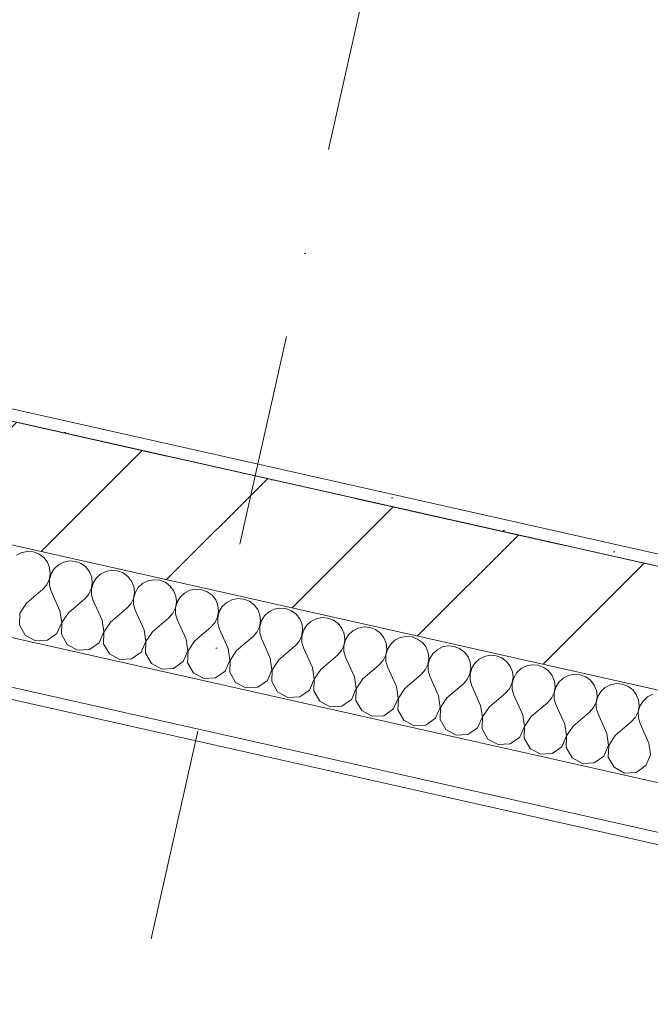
# Model space of a CAD drawing. Header units: millimetres. Extents: x -7218036 to -6881410, y 6117771 to 6219607.
# Tile 70 of 84: x -7145333 to -7144288, y 6126900 to 6128532. Entities that reach past the tile are written whole.
import ezdxf
from ezdxf.enums import TextEntityAlignment as Align

# ---------------------------------------------------------------- set-up
doc = ezdxf.new("R2010")
doc.units = ezdxf.units.MM
doc.header["$MEASUREMENT"] = 0
doc.linetypes.add('Штрихпунктирная', pattern=[670.277762, 352.777767, -176.388884, 0, -141.111112])
for name, color, linetype in [('S - МОП.АР', 7, 'Continuous'), ('АР-Стены_внешние_.АР', 7, 'Continuous'), ('АР-Чертеж-Оси_Осевые размеры.АР', 7, 'Continuous')]:
    doc.layers.add(name, color=color, linetype=linetype)
for name, color, linetype, lineweight in [('АР-Стены_внешние_.АР_Ном._пера__1', 7, 'Continuous', 0), ('АР-Чертеж-Оси_Осевые размеры.АР_Ном._пера__1', 7, 'Continuous', 0), ('АР-Чертеж-Оси_Осевые размеры.АР_Ном._пера__120', 7, 'Continuous', 0)]:
    doc.layers.add(name, color=color, linetype=linetype, lineweight=lineweight)
doc.styles.add('РЎР“Р•РќР•Р\xa0Р\x98Р\xa0_РЎРўР\x98Р›Р¬_3', font='GOTHIC.TTF')
doc.dimstyles.new('СГЕНЕРИР_СТИЛЬ__3', dxfattribs={"dimtxt": 400, "dimasz": 285, "dimexe": 0.18, "dimexo": 0.0625, "dimgap": 0, "dimtad": 1, "dimdec": 0, "dimzin": 0, "dimdsep": 46, "dimtxsty": 'РЎР“Р•РќР•Р\xa0Р\x98Р\xa0_РЎРўР\x98Р›Р¬_3', "dimblk": 'ARROWHEAD_6', "dimblk1": 'ARROWHEAD_6', "dimblk2": 'ARROWHEAD_6', "dimcen": 0.09, "dimse1": 1, "dimse2": 1, "dimclrd": 7, "dimclre": 7, "dimclrt": 7, "dimazin": 0, "dimtfac": 1, "dimtdec": 4, "dimtmove": 0, "dimatfit": 3, "dimfxl": 1, "dimtolj": 1, "dimtzin": 0, "dimarcsym": 0})

# ---------------------------------------------------------------- blocks, each defined once
blk = doc.blocks.new('*X21', base_point=(-6566190.3, 6562677.8))
at = {"layer": 'АР-Стены_внешние_.АР_Ном._пера__1', "color": 7, "linetype": 'Continuous', "lineweight": 0}
for p, q in [((-7145329.8, 6127648.9), (-7145338.6, 6127644.4)), ((-7145320.1, 6127650.8), (-7145329.8, 6127648.9)), ((-7145310.3, 6127650), (-7145320.1, 6127650.8)), ((-7145301.1, 6127646.5), (-7145310.3, 6127650)), ((-7145293.2, 6127640.7), (-7145301.1, 6127646.5)), ((-7145287.1, 6127632.9), (-7145293.2, 6127640.7)), ((-7145283.5, 6127623.7), (-7145287.1, 6127632.9)), ((-7145282.5, 6127613.9), (-7145283.5, 6127623.7)), ((-7145276.1, 6127622.1), (-7145281.2, 6127613.6)), ((-7145268.9, 6127628.8), (-7145276.1, 6127622.1)), ((-7145260.1, 6127633.2), (-7145268.9, 6127628.8)), ((-7145250.5, 6127635.1), (-7145260.1, 6127633.2)), ((-7145240.6, 6127634.3), (-7145250.5, 6127635.1)), ((-7145231.4, 6127630.9), (-7145240.6, 6127634.3)), ((-7145223.5, 6127625), (-7145231.4, 6127630.9)), ((-7145217.5, 6127617.2), (-7145223.5, 6127625)), ((-7145284.1, 6127604.2), (-7145282.5, 6127613.9)), ((-7145281.2, 6127613.6), (-7145283.9, 6127604.1)), ((-7145213.8, 6127608.1), (-7145217.5, 6127617.2)), ((-7145212.8, 6127598.3), (-7145213.8, 6127608.1)), ((-7145206.4, 6127606.4), (-7145211.6, 6127598)), ((-7145199.2, 6127613.1), (-7145206.4, 6127606.4)), ((-7145190.4, 6127617.6), (-7145199.2, 6127613.1)), ((-7145180.8, 6127619.5), (-7145190.4, 6127617.6)), ((-7145170.9, 6127618.7), (-7145180.8, 6127619.5)), ((-7145161.7, 6127615.2), (-7145170.9, 6127618.7)), ((-7145153.8, 6127609.4), (-7145161.7, 6127615.2)), ((-7145147.8, 6127601.6), (-7145153.8, 6127609.4)), ((-7145295, 6127588), (-7145288.4, 6127595.3)), ((-7145288.4, 6127595.3), (-7145284.1, 6127604.2)), ((-7145283.9, 6127604.1), (-7145283.8, 6127594.3)), ((-7145283.8, 6127594.3), (-7145281, 6127584.8)), ((-7145214.5, 6127588.6), (-7145212.8, 6127598.3)), ((-7145211.6, 6127598), (-7145214.2, 6127588.5)), ((-7145144.1, 6127592.4), (-7145147.8, 6127601.6)), ((-7145143.1, 6127582.6), (-7145144.1, 6127592.4)), ((-7145136.7, 6127590.8), (-7145141.9, 6127582.3)), ((-7145129.5, 6127597.5), (-7145136.7, 6127590.8)), ((-7145120.7, 6127601.9), (-7145129.5, 6127597.5)), ((-7145111.1, 6127603.8), (-7145120.7, 6127601.9)), ((-7145101.2, 6127603), (-7145111.1, 6127603.8)), ((-7145092, 6127599.6), (-7145101.2, 6127603)), ((-7145084.1, 6127593.7), (-7145092, 6127599.6)), ((-7145078.1, 6127585.9), (-7145084.1, 6127593.7)), ((-7145322.1, 6127564.8), (-7145295, 6127588)), ((-7145266.4, 6127552.3), (-7145281, 6127584.8)), ((-7145225.3, 6127572.3), (-7145218.7, 6127579.7)), ((-7145218.7, 6127579.7), (-7145214.5, 6127588.6)), ((-7145214.2, 6127588.5), (-7145214.1, 6127578.6)), ((-7145214.1, 6127578.6), (-7145211.3, 6127569.2)), ((-7145149, 6127564), (-7145144.8, 6127572.9)), ((-7145144.8, 6127572.9), (-7145143.1, 6127582.6)), ((-7145141.9, 6127582.3), (-7145144.5, 6127572.8)), ((-7145144.5, 6127572.8), (-7145144.4, 6127563)), ((-7145074.4, 6127576.8), (-7145078.1, 6127585.9)), ((-7145073.4, 6127567), (-7145074.4, 6127576.8)), ((-7145067, 6127575.1), (-7145072.2, 6127566.7)), ((-7145059.8, 6127581.8), (-7145067, 6127575.1)), ((-7145051, 6127586.3), (-7145059.8, 6127581.8)), ((-7145041.4, 6127588.2), (-7145051, 6127586.3)), ((-7145031.6, 6127587.4), (-7145041.4, 6127588.2)), ((-7145022.3, 6127583.9), (-7145031.6, 6127587.4)), ((-7145014.4, 6127578.1), (-7145022.3, 6127583.9)), ((-7145008.4, 6127570.3), (-7145014.4, 6127578.1)), ((-7145322.1, 6127564.8), (-7145333, 6127548.5)), ((-7145252.4, 6127549.1), (-7145225.3, 6127572.3)), ((-7145196.7, 6127536.6), (-7145211.3, 6127569.2)), ((-7145182.8, 6127533.5), (-7145155.6, 6127556.7)), ((-7145155.6, 6127556.7), (-7145149, 6127564)), ((-7145144.4, 6127563), (-7145141.6, 6127553.5)), ((-7145079.3, 6127548.4), (-7145075.1, 6127557.3)), ((-7145075.1, 6127557.3), (-7145073.4, 6127567)), ((-7145072.2, 6127566.7), (-7145074.8, 6127557.2)), ((-7145074.8, 6127557.2), (-7145074.7, 6127547.3)), ((-7145004.7, 6127561.1), (-7145008.4, 6127570.3)), ((-7145003.7, 6127551.3), (-7145004.7, 6127561.1)), ((-7144997.4, 6127559.5), (-7145002.5, 6127551)), ((-7144990.1, 6127566.2), (-7144997.4, 6127559.5)), ((-7144981.4, 6127570.6), (-7144990.1, 6127566.2)), ((-7144971.7, 6127572.5), (-7144981.4, 6127570.6)), ((-7144961.9, 6127571.7), (-7144971.7, 6127572.5)), ((-7144952.6, 6127568.3), (-7144961.9, 6127571.7)), ((-7144944.7, 6127562.4), (-7144952.6, 6127568.3)), ((-7144938.7, 6127554.6), (-7144944.7, 6127562.4)), ((-7144902, 6127556.9), (-7144911.7, 6127555)), ((-7144892.2, 6127556.1), (-7144902, 6127556.9)), ((-7145333, 6127548.5), (-7145333.6, 6127529)), ((-7145263.5, 6127533), (-7145266.4, 6127552.3)), ((-7145252.4, 6127549.1), (-7145263.3, 6127532.9)), ((-7145127, 6127521), (-7145141.6, 6127553.5)), ((-7145113.1, 6127517.8), (-7145085.9, 6127541)), ((-7145085.9, 6127541), (-7145079.3, 6127548.4)), ((-7145074.7, 6127547.3), (-7145072, 6127537.9)), ((-7145009.7, 6127532.7), (-7145005.4, 6127541.6)), ((-7145005.4, 6127541.6), (-7145003.7, 6127551.3)), ((-7145002.5, 6127551), (-7145005.1, 6127541.5)), ((-7145005.1, 6127541.5), (-7145005, 6127531.7)), ((-7144935, 6127545.5), (-7144938.7, 6127554.6)), ((-7144934, 6127535.7), (-7144935, 6127545.5)), ((-7144927.7, 6127543.8), (-7144932.8, 6127535.4)), ((-7144920.4, 6127550.5), (-7144927.7, 6127543.8)), ((-7144911.7, 6127555), (-7144920.4, 6127550.5)), ((-7144882.9, 6127552.6), (-7144892.2, 6127556.1)), ((-7144875, 6127546.7), (-7144882.9, 6127552.6)), ((-7144869, 6127539), (-7144875, 6127546.7)), ((-7144832.3, 6127541.2), (-7144842, 6127539.3)), ((-7144822.5, 6127540.4), (-7144832.3, 6127541.2)), ((-7144813.3, 6127536.9), (-7144822.5, 6127540.4)), ((-7145333.6, 6127529), (-7145323.9, 6127512.1)), ((-7145271.3, 6127515), (-7145263.5, 6127533)), ((-7145263.3, 6127532.9), (-7145263.9, 6127513.4)), ((-7145193.9, 6127517.3), (-7145196.7, 6127536.6)), ((-7145182.8, 6127533.5), (-7145193.6, 6127517.2)), ((-7145057.3, 6127505.3), (-7145072, 6127537.9)), ((-7145043.4, 6127502.2), (-7145016.2, 6127525.4)), ((-7145016.2, 6127525.4), (-7145009.7, 6127532.7)), ((-7145005, 6127531.7), (-7145002.3, 6127522.2)), ((-7144940, 6127517.1), (-7144935.7, 6127525.9)), ((-7144935.7, 6127525.9), (-7144934, 6127535.7)), ((-7144932.8, 6127535.4), (-7144935.4, 6127525.9)), ((-7144935.4, 6127525.9), (-7144935.3, 6127516)), ((-7144865.3, 6127529.8), (-7144869, 6127539)), ((-7144864.3, 6127520), (-7144865.3, 6127529.8)), ((-7144858, 6127528.2), (-7144863.1, 6127519.7)), ((-7144850.7, 6127534.9), (-7144858, 6127528.2)), ((-7144842, 6127539.3), (-7144850.7, 6127534.9)), ((-7144805.3, 6127531.1), (-7144813.3, 6127536.9)), ((-7144799.3, 6127523.3), (-7144805.3, 6127531.1)), ((-7144772.3, 6127523.7), (-7144781.1, 6127519.2)), ((-7144762.6, 6127525.6), (-7144772.3, 6127523.7)), ((-7144752.8, 6127524.8), (-7144762.6, 6127525.6)), ((-7144743.6, 6127521.3), (-7144752.8, 6127524.8)), ((-7145323.9, 6127512.1), (-7145306.8, 6127502.8)), ((-7145287.3, 6127503.9), (-7145271.3, 6127515)), ((-7145263.9, 6127513.4), (-7145254.2, 6127496.4)), ((-7145201.6, 6127499.4), (-7145193.9, 6127517.3)), ((-7145193.6, 6127517.2), (-7145194.2, 6127497.7)), ((-7145124.2, 6127501.6), (-7145127, 6127521)), ((-7145113.1, 6127517.8), (-7145123.9, 6127501.6)), ((-7144987.6, 6127489.7), (-7145002.3, 6127522.2)), ((-7144973.7, 6127486.5), (-7144946.5, 6127509.7)), ((-7144946.5, 6127509.7), (-7144940, 6127517.1)), ((-7144935.3, 6127516), (-7144932.6, 6127506.6)), ((-7144870.3, 6127501.4), (-7144866, 6127510.3)), ((-7144866, 6127510.3), (-7144864.3, 6127520)), ((-7144863.1, 6127519.7), (-7144865.7, 6127510.2)), ((-7144865.7, 6127510.2), (-7144865.6, 6127500.4)), ((-7144795.6, 6127514.2), (-7144799.3, 6127523.3)), ((-7144794.6, 6127504.4), (-7144795.6, 6127514.2)), ((-7144788.3, 6127512.5), (-7144793.4, 6127504.1)), ((-7144781.1, 6127519.2), (-7144788.3, 6127512.5)), ((-7144735.6, 6127515.4), (-7144743.6, 6127521.3)), ((-7144729.6, 6127507.6), (-7144735.6, 6127515.4)), ((-7144725.9, 6127498.5), (-7144729.6, 6127507.6)), ((-7144702.6, 6127508), (-7144711.4, 6127503.5)), ((-7144692.9, 6127509.9), (-7144702.6, 6127508)), ((-7144683.1, 6127509.1), (-7144692.9, 6127509.9)), ((-7144673.9, 6127505.6), (-7144683.1, 6127509.1)), ((-7145306.8, 6127502.8), (-7145287.3, 6127503.9)), ((-7145254.2, 6127496.4), (-7145237.1, 6127487.1)), ((-7145217.6, 6127488.2), (-7145201.6, 6127499.4)), ((-7145194.2, 6127497.7), (-7145184.5, 6127480.8)), ((-7145131.9, 6127483.7), (-7145124.2, 6127501.6)), ((-7145123.9, 6127501.6), (-7145124.5, 6127482.1)), ((-7145054.5, 6127486), (-7145057.3, 6127505.3)), ((-7145043.4, 6127502.2), (-7145054.2, 6127485.9)), ((-7144917.9, 6127474), (-7144932.6, 6127506.6)), ((-7144904, 6127470.9), (-7144876.8, 6127494.1)), ((-7144876.8, 6127494.1), (-7144870.3, 6127501.4)), ((-7144865.6, 6127500.4), (-7144862.9, 6127490.9)), ((-7144800.6, 6127485.8), (-7144796.3, 6127494.6)), ((-7144796.3, 6127494.6), (-7144794.6, 6127504.4)), ((-7144793.4, 6127504.1), (-7144796, 6127494.6)), ((-7144796, 6127494.6), (-7144795.9, 6127484.7)), ((-7144724.9, 6127488.7), (-7144725.9, 6127498.5)), ((-7144718.6, 6127496.8), (-7144723.7, 6127488.4)), ((-7144711.4, 6127503.5), (-7144718.6, 6127496.8)), ((-7144665.9, 6127499.8), (-7144673.9, 6127505.6)), ((-7144659.9, 6127492), (-7144665.9, 6127499.8)), ((-7144656.3, 6127482.8), (-7144659.9, 6127492)), ((-7144632.9, 6127492.4), (-7144641.7, 6127487.9)), ((-7144623.2, 6127494.3), (-7144632.9, 6127492.4)), ((-7144613.4, 6127493.5), (-7144623.2, 6127494.3)), ((-7144604.2, 6127490), (-7144613.4, 6127493.5)), ((-7145237.1, 6127487.1), (-7145217.6, 6127488.2)), ((-7145184.5, 6127480.8), (-7145167.4, 6127471.5)), ((-7145147.9, 6127472.6), (-7145131.9, 6127483.7)), ((-7145124.5, 6127482.1), (-7145114.9, 6127465.1)), ((-7145062.2, 6127468.1), (-7145054.5, 6127486)), ((-7145054.2, 6127485.9), (-7145054.9, 6127466.4)), ((-7144984.8, 6127470.3), (-7144987.6, 6127489.7)), ((-7144973.7, 6127486.5), (-7144984.5, 6127470.3)), ((-7144848.2, 6127458.3), (-7144862.9, 6127490.9)), ((-7144834.3, 6127455.2), (-7144807.1, 6127478.4)), ((-7144807.1, 6127478.4), (-7144800.6, 6127485.8)), ((-7144795.9, 6127484.7), (-7144793.2, 6127475.3)), ((-7144778.5, 6127442.7), (-7144793.2, 6127475.3)), ((-7144730.9, 6127470.1), (-7144726.6, 6127479)), ((-7144726.6, 6127479), (-7144724.9, 6127488.7)), ((-7144723.7, 6127488.4), (-7144726.3, 6127478.9)), ((-7144726.3, 6127478.9), (-7144726.3, 6127469.1)), ((-7144655.2, 6127473), (-7144656.3, 6127482.8)), ((-7144648.9, 6127481.2), (-7144654, 6127472.8)), ((-7144641.7, 6127487.9), (-7144648.9, 6127481.2)), ((-7144596.2, 6127484.1), (-7144604.2, 6127490)), ((-7144590.2, 6127476.3), (-7144596.2, 6127484.1)), ((-7144586.6, 6127467.2), (-7144590.2, 6127476.3)), ((-7144563.2, 6127476.7), (-7144572, 6127472.2)), ((-7144553.5, 6127478.6), (-7144563.2, 6127476.7)), ((-7144543.7, 6127477.8), (-7144553.5, 6127478.6)), ((-7144534.5, 6127474.3), (-7144543.7, 6127477.8)), ((-7145167.4, 6127471.5), (-7145147.9, 6127472.6)), ((-7145114.9, 6127465.1), (-7145097.7, 6127455.8)), ((-7145078.2, 6127456.9), (-7145062.2, 6127468.1)), ((-7145054.9, 6127466.4), (-7145045.2, 6127449.5)), ((-7144992.5, 6127452.4), (-7144984.8, 6127470.3)), ((-7144984.5, 6127470.3), (-7144985.2, 6127450.8)), ((-7144915.1, 6127454.7), (-7144917.9, 6127474)), ((-7144904, 6127470.9), (-7144914.8, 6127454.6)), ((-7144764.6, 6127439.6), (-7144737.4, 6127462.7)), ((-7144737.4, 6127462.7), (-7144730.9, 6127470.1)), ((-7144726.3, 6127469.1), (-7144723.5, 6127459.6)), ((-7144708.8, 6127427), (-7144723.5, 6127459.6)), ((-7144661.2, 6127454.5), (-7144656.9, 6127463.3)), ((-7144656.9, 6127463.3), (-7144655.2, 6127473)), ((-7144654, 6127472.8), (-7144656.6, 6127463.3)), ((-7144656.6, 6127463.3), (-7144656.6, 6127453.4)), ((-7144585.5, 6127457.4), (-7144586.6, 6127467.2)), ((-7144579.2, 6127465.5), (-7144584.3, 6127457.1)), ((-7144572, 6127472.2), (-7144579.2, 6127465.5)), ((-7144526.6, 6127468.5), (-7144534.5, 6127474.3)), ((-7144520.5, 6127460.7), (-7144526.6, 6127468.5)), ((-7144516.9, 6127451.5), (-7144520.5, 6127460.7)), ((-7144493.5, 6127461.1), (-7144502.3, 6127456.6)), ((-7144483.8, 6127463), (-7144493.5, 6127461.1)), ((-7144474, 6127462.2), (-7144483.8, 6127463)), ((-7144464.8, 6127458.7), (-7144474, 6127462.2)), ((-7144456.9, 6127452.8), (-7144464.8, 6127458.7)), ((-7145097.7, 6127455.8), (-7145078.2, 6127456.9)), ((-7145045.2, 6127449.5), (-7145028, 6127440.2)), ((-7145008.5, 6127441.3), (-7144992.5, 6127452.4)), ((-7144985.2, 6127450.8), (-7144975.5, 6127433.8)), ((-7144922.8, 6127436.8), (-7144915.1, 6127454.7)), ((-7144914.8, 6127454.6), (-7144915.5, 6127435.1)), ((-7144845.4, 6127439), (-7144848.2, 6127458.3)), ((-7144834.3, 6127455.2), (-7144845.1, 6127439)), ((-7144775.7, 6127423.4), (-7144778.5, 6127442.7)), ((-7144694.9, 6127423.9), (-7144667.7, 6127447.1)), ((-7144667.7, 6127447.1), (-7144661.2, 6127454.5)), ((-7144656.6, 6127453.4), (-7144653.8, 6127444)), ((-7144639.2, 6127411.4), (-7144653.8, 6127444)), ((-7144591.5, 6127438.8), (-7144587.2, 6127447.7)), ((-7144587.2, 6127447.7), (-7144585.5, 6127457.4)), ((-7144584.3, 6127457.1), (-7144586.9, 6127447.6)), ((-7144586.9, 6127447.6), (-7144586.9, 6127437.8)), ((-7144515.8, 6127441.7), (-7144516.9, 6127451.5)), ((-7144509.5, 6127449.9), (-7144514.6, 6127441.5)), ((-7144502.3, 6127456.6), (-7144509.5, 6127449.9)), ((-7144450.8, 6127445), (-7144456.9, 6127452.8)), ((-7144447.2, 6127435.9), (-7144450.8, 6127445)), ((-7144423.8, 6127445.4), (-7144432.6, 6127440.9)), ((-7144414.1, 6127447.3), (-7144423.8, 6127445.4)), ((-7144404.3, 6127446.5), (-7144414.1, 6127447.3)), ((-7144395.1, 6127443), (-7144404.3, 6127446.5)), ((-7144387.2, 6127437.2), (-7144395.1, 6127443)), ((-7145028, 6127440.2), (-7145008.5, 6127441.3)), ((-7144975.5, 6127433.8), (-7144958.3, 6127424.5)), ((-7144938.8, 6127425.6), (-7144922.8, 6127436.8)), ((-7144915.5, 6127435.1), (-7144905.8, 6127418.2)), ((-7144853.1, 6127421.1), (-7144845.4, 6127439)), ((-7144845.1, 6127439), (-7144845.8, 6127419.5)), ((-7144764.6, 6127439.6), (-7144775.4, 6127423.3)), ((-7144706, 6127407.7), (-7144708.8, 6127427)), ((-7144625.2, 6127408.3), (-7144598, 6127431.4)), ((-7144598, 6127431.4), (-7144591.5, 6127438.8)), ((-7144586.9, 6127437.8), (-7144584.1, 6127428.3)), ((-7144569.5, 6127395.7), (-7144584.1, 6127428.3)), ((-7144521.8, 6127423.2), (-7144517.5, 6127432)), ((-7144517.5, 6127432), (-7144515.8, 6127441.7)), ((-7144514.6, 6127441.5), (-7144517.2, 6127432)), ((-7144517.2, 6127432), (-7144517.2, 6127422.1)), ((-7144447.8, 6127416.4), (-7144446.1, 6127426.1)), ((-7144444.9, 6127425.8), (-7144447.6, 6127416.3)), ((-7144446.1, 6127426.1), (-7144447.2, 6127435.9)), ((-7144439.8, 6127434.2), (-7144444.9, 6127425.8)), ((-7144432.6, 6127440.9), (-7144439.8, 6127434.2)), ((-7144381.1, 6127429.4), (-7144387.2, 6127437.2)), ((-7144377.5, 6127420.2), (-7144381.1, 6127429.4)), ((-7144354.1, 6127429.8), (-7144362.9, 6127425.3)), ((-7144344.4, 6127431.7), (-7144354.1, 6127429.8)), ((-7144334.6, 6127430.8), (-7144344.4, 6127431.7)), ((-7144325.4, 6127427.4), (-7144334.6, 6127430.8)), ((-7144317.5, 6127421.5), (-7144325.4, 6127427.4)), ((-7144958.3, 6127424.5), (-7144938.8, 6127425.6)), ((-7144905.8, 6127418.2), (-7144888.6, 6127408.9)), ((-7144888.6, 6127408.9), (-7144869.1, 6127409.9)), ((-7144869.1, 6127409.9), (-7144853.1, 6127421.1)), ((-7144845.8, 6127419.5), (-7144836.1, 6127402.5)), ((-7144783.4, 6127405.5), (-7144775.7, 6127423.4)), ((-7144775.4, 6127423.3), (-7144776.1, 6127403.8)), ((-7144694.9, 6127423.9), (-7144705.7, 6127407.7)), ((-7144636.3, 6127392.1), (-7144639.2, 6127411.4)), ((-7144555.5, 6127392.6), (-7144528.4, 6127415.8)), ((-7144528.4, 6127415.8), (-7144521.8, 6127423.2)), ((-7144517.2, 6127422.1), (-7144514.4, 6127412.7)), ((-7144499.8, 6127380.1), (-7144514.4, 6127412.7)), ((-7144452.1, 6127407.5), (-7144447.8, 6127416.4)), ((-7144447.6, 6127416.3), (-7144447.5, 6127406.5)), ((-7144378.1, 6127400.7), (-7144376.5, 6127410.4)), ((-7144375.2, 6127410.2), (-7144377.9, 6127400.7)), ((-7144376.5, 6127410.4), (-7144377.5, 6127420.2)), ((-7144370.1, 6127418.6), (-7144375.2, 6127410.2)), ((-7144362.9, 6127425.3), (-7144370.1, 6127418.6)), ((-7144311.5, 6127413.7), (-7144317.5, 6127421.5)), ((-7144307.8, 6127404.6), (-7144311.5, 6127413.7)), ((-7144293.2, 6127409.6), (-7144300.4, 6127402.9)), ((-7144284.4, 6127414.1), (-7144293.2, 6127409.6)), ((-7144836.1, 6127402.5), (-7144818.9, 6127393.2)), ((-7144818.9, 6127393.2), (-7144799.4, 6127394.3)), ((-7144799.4, 6127394.3), (-7144783.4, 6127405.5)), ((-7144776.1, 6127403.8), (-7144766.4, 6127386.9)), ((-7144713.7, 6127389.8), (-7144706, 6127407.7)), ((-7144705.7, 6127407.7), (-7144706.4, 6127388.2)), ((-7144625.2, 6127408.3), (-7144636, 6127392)), ((-7144566.6, 6127376.4), (-7144569.5, 6127395.7)), ((-7144485.8, 6127377), (-7144458.7, 6127400.1)), ((-7144458.7, 6127400.1), (-7144452.1, 6127407.5)), ((-7144447.5, 6127406.5), (-7144444.7, 6127397)), ((-7144430.1, 6127364.4), (-7144444.7, 6127397)), ((-7144382.4, 6127391.9), (-7144378.1, 6127400.7)), ((-7144377.9, 6127400.7), (-7144377.8, 6127390.8)), ((-7144308.5, 6127385.1), (-7144306.8, 6127394.8)), ((-7144305.5, 6127394.5), (-7144308.2, 6127385)), ((-7144306.8, 6127394.8), (-7144307.8, 6127404.6)), ((-7144300.4, 6127402.9), (-7144305.5, 6127394.5)), ((-7144766.4, 6127386.9), (-7144749.2, 6127377.6)), ((-7144749.2, 6127377.6), (-7144729.8, 6127378.6)), ((-7144729.8, 6127378.6), (-7144713.7, 6127389.8)), ((-7144706.4, 6127388.2), (-7144696.7, 6127371.2)), ((-7144644.1, 6127374.2), (-7144636.3, 6127392.1)), ((-7144636, 6127392), (-7144636.7, 6127372.5)), ((-7144555.5, 6127392.6), (-7144566.3, 6127376.4)), ((-7144496.9, 6127360.8), (-7144499.8, 6127380.1)), ((-7144485.8, 6127377), (-7144496.6, 6127360.7)), ((-7144416.1, 6127361.3), (-7144389, 6127384.5)), ((-7144389, 6127384.5), (-7144382.4, 6127391.9)), ((-7144377.8, 6127390.8), (-7144375, 6127381.4)), ((-7144360.4, 6127348.8), (-7144375, 6127381.4)), ((-7144312.7, 6127376.2), (-7144308.5, 6127385.1)), ((-7144308.2, 6127385), (-7144308.1, 6127375.2)), ((-7144696.7, 6127371.2), (-7144679.6, 6127361.9)), ((-7144679.6, 6127361.9), (-7144660.1, 6127363)), ((-7144660.1, 6127363), (-7144644.1, 6127374.2)), ((-7144636.7, 6127372.5), (-7144627, 6127355.6)), ((-7144574.4, 6127358.5), (-7144566.6, 6127376.4)), ((-7144566.3, 6127376.4), (-7144567, 6127356.9)), ((-7144504.7, 6127342.9), (-7144496.9, 6127360.8)), ((-7144496.6, 6127360.7), (-7144497.3, 6127341.2)), ((-7144427.2, 6127345.1), (-7144430.1, 6127364.4)), ((-7144416.1, 6127361.3), (-7144427, 6127345.1)), ((-7144346.4, 6127345.7), (-7144319.3, 6127368.8)), ((-7144319.3, 6127368.8), (-7144312.7, 6127376.2)), ((-7144308.1, 6127375.2), (-7144305.3, 6127365.7)), ((-7144290.7, 6127333.1), (-7144305.3, 6127365.7)), ((-7144627, 6127355.6), (-7144609.9, 6127346.2)), ((-7144609.9, 6127346.2), (-7144590.4, 6127347.3)), ((-7144590.4, 6127347.3), (-7144574.4, 6127358.5)), ((-7144567, 6127356.9), (-7144557.3, 6127339.9)), ((-7144435, 6127327.2), (-7144427.2, 6127345.1)), ((-7144427, 6127345.1), (-7144427.6, 6127325.6)), ((-7144357.5, 6127329.5), (-7144360.4, 6127348.8)), ((-7144346.4, 6127345.7), (-7144357.3, 6127329.4)), ((-7144557.3, 6127339.9), (-7144540.2, 6127330.6)), ((-7144540.2, 6127330.6), (-7144520.7, 6127331.7)), ((-7144520.7, 6127331.7), (-7144504.7, 6127342.9)), ((-7144497.3, 6127341.2), (-7144487.6, 6127324.3)), ((-7144365.3, 6127311.6), (-7144357.5, 6127329.5)), ((-7144357.3, 6127329.4), (-7144357.9, 6127309.9)), ((-7144287.9, 6127313.8), (-7144290.7, 6127333.1)), ((-7144487.6, 6127324.3), (-7144470.5, 6127314.9)), ((-7144470.5, 6127314.9), (-7144451, 6127316)), ((-7144451, 6127316), (-7144435, 6127327.2)), ((-7144427.6, 6127325.6), (-7144417.9, 6127308.6)), ((-7144381.3, 6127300.4), (-7144365.3, 6127311.6)), ((-7144295.6, 6127295.9), (-7144287.9, 6127313.8)), ((-7144417.9, 6127308.6), (-7144400.8, 6127299.3)), ((-7144400.8, 6127299.3), (-7144381.3, 6127300.4)), ((-7144357.9, 6127309.9), (-7144348.2, 6127293)), ((-7144311.6, 6127284.7), (-7144295.6, 6127295.9)), ((-7144348.2, 6127293), (-7144331.1, 6127283.6)), ((-7144331.1, 6127283.6), (-7144311.6, 6127284.7))]:
    blk.add_line(p, q, dxfattribs=at)
blk = doc.blocks.new('Стена_5_1', base_point=(-7145908.9, 6127993.1))
at = {"layer": 'АР-Стены_внешние_.АР', "linetype": 'Continuous', "lineweight": 0, "true_color": 0x000000}
h = blk.add_hatch(dxfattribs=at)
h.set_pattern_fill('ШТУКАТУРКА__ГИПС_01_0001', color=18, style=0, pattern_type=2)
h.set_pattern_definition([(45, (-6566190.34, 6563027.8), (-111.369318, 111.369318), [0, -105, 0, -157.5]), (110, (-6565840.34, 6563027.8), (148.001588, 53.868173), [0, -77, 0, -133])])
h.paths.add_polyline_path([(-7143674.3, 6127511.7), (-7145904.6, 6128012.6), (-7145908.9, 6127993.1), (-7143678.6, 6127492.2)])
h = blk.add_hatch(dxfattribs=at)
h.set_pattern_fill('БЛОКИ_БЕТОННЫЕ_ЭФФЕКТИВН_70', color=18, style=0, pattern_type=2)
h.set_pattern_definition([(45, (-6566190.34, 6562677.8), (-127.27922, 127.27922), [])])
h.paths.add_polyline_path([(-7145952.8, 6127797.9), (-7143722.5, 6127297), (-7143678.6, 6127492.2), (-7145908.9, 6127993.1)])
at = {"layer": 'АР-Стены_внешние_.АР_Ном._пера__1', "color": 7, "linetype": 'Continuous', "lineweight": 15}
for p, q in [((-7143678.6, 6127492.2), (-7145908.9, 6127993.1)), ((-7145952.8, 6127797.9), (-7143722.5, 6127297))]:
    blk.add_line(p, q, dxfattribs=at)
at = {"layer": 'АР-Стены_внешние_.АР_Ном._пера__1', "color": 7, "linetype": 'Continuous', "lineweight": 0}
for p, q in [((-7145985.6, 6127651.6), (-7143755.3, 6127150.7)), ((-7146003.2, 6127573.5), (-7143772.9, 6127072.6))]:
    blk.add_line(p, q, dxfattribs=at)
at = {"layer": 'АР-Стены_внешние_.АР_Ном._пера__1', "color": 7, "linetype": 'Continuous', "lineweight": 0, "flags": 128}
for points in [[(-7143674.3, 6127511.7), (-7145904.6, 6128012.6)], [(-7146007.5, 6127554), (-7143777.2, 6127053.1)]]:
    blk.add_lwpolyline(points, dxfattribs=at)
at = {"layer": 'АР-Стены_внешние_.АР', "color": 7, "lineweight": 0}
blk.add_blockref('*X21', (-6566190.3, 6562677.8), dxfattribs=at)
blk = doc.blocks.new('Стандартный Маркер Сетки[18]_1', base_point=(-7141440.2, 6143372.4))
at = {"layer": 'АР-Чертеж-Оси_Осевые размеры.АР_Ном._пера__120', "color": 7, "linetype": 'Штрихпунктирная', "lineweight": 0}
blk.add_line((-7141659.3, 6142396.7), (-7146218, 6122099.5), dxfattribs=at)
at = {"layer": 'АР-Чертеж-Оси_Осевые размеры.АР_Ном._пера__120', "color": 7, "lineweight": 0, "style": 'РЎР“Р•РќР•Р\xa0Р\x98Р\xa0_РЎРўР\x98Р›Р¬_3'}
blk.add_attdef('AC_MarkerText_1', text='', height=350, rotation=347.3417, dxfattribs=at).set_placement((-7146476.8, 6120817), align=Align.TOP_CENTER)
blk = doc.blocks.new('Стандартный Маркер Сетки[39]_1', base_point=(-7141440.2, 6143372.4))
at = {"layer": 'АР-Чертеж-Оси_Осевые размеры.АР_Ном._пера__120', "color": 7, "linetype": 'Штрихпунктирная', "lineweight": 0}
blk.add_line((-7141659.3, 6142396.7), (-7146218, 6122099.5), dxfattribs=at)
at = {"layer": 'АР-Чертеж-Оси_Осевые размеры.АР_Ном._пера__120', "color": 7, "lineweight": 0, "style": 'РЎР“Р•РќР•Р\xa0Р\x98Р\xa0_РЎРўР\x98Р›Р¬_3'}
blk.add_attdef('AC_MarkerText_1', text='', height=350, rotation=347.3417, dxfattribs=at).set_placement((-7146476.8, 6120817), align=Align.TOP_CENTER)
blk = doc.blocks.new('*D200', base_point=(-6566190.3, 6562677.8))
at = {"layer": 'АР-Чертеж-Оси_Осевые размеры.АР_Ном._пера__1', "color": 7, "linetype": 'Continuous', "lineweight": 0, "transparency": 16777216}
for p, q in [((-7165627.6, 6125668.8), (-7187258.8, 6130527)), ((-7165566, 6125943.2), (-7165689.2, 6125394.4)), ((-7165806.8, 6125555.3), (-7165448.4, 6125782.3)), ((-7142835.4, 6120549.8), (-7165627.6, 6125668.8)), ((-7142773.7, 6120824.2), (-7142897, 6120275.4)), ((-7143014.6, 6120436.3), (-7142656.1, 6120663.3)), ((-7142615.8, 6120500.5), (-7142835.4, 6120549.8))]:
    blk.add_line(p, q, dxfattribs=at)
at = {"layer": 'АР-Чертеж-Оси_Осевые размеры.АР_Ном._пера__1', "color": 7, "lineweight": 0, "transparency": 16777216, "insert": (-7155054.4, 6123376.1), "char_height": 400, "attachment_point": 7, "rotation": 347.3418, "style": 'РЎР“Р•РќР•Р\xa0Р\x98Р\xa0_РЎРўР\x98Р›Р¬_3'}
blk.add_mtext('\\A1;{\\pql;\\fCentury Gothic|b0|i0|c204|p0;\\W1.000000;23\xa0360}', dxfattribs=at)
blk = doc.blocks.new('ARROWHEAD_6')
at = {"color": 0, "linetype": 'Continuous', "lineweight": 0}
for p, q in [((-0.5, -0.5), (0.5, 0.5)), ((0, 0), (-1, 0))]:
    blk.add_line(p, q, dxfattribs=at)
blk = doc.blocks.new('Стандартный Маркер Сетки[51]_1', base_point=(-7217047.9, 6143970.3))
at = {"layer": 'АР-Чертеж-Оси_Осевые размеры.АР_Ном._пера__120', "color": 7, "linetype": 'Штрихпунктирная', "lineweight": 0}
blk.add_line((-7216072.2, 6143751.1), (-7137131, 6126021.4), dxfattribs=at)
at = {"layer": 'АР-Чертеж-Оси_Осевые размеры.АР_Ном._пера__120', "color": 7, "lineweight": 0, "style": 'РЎР“Р•РќР•Р\xa0Р\x98Р\xa0_РЎРўР\x98Р›Р¬_3'}
for tag, p in [('AC_MarkerText_1_0', (-7217465.8, 6144260.9)), ('AC_MarkerText_1_1', (-7135597.5, 6125873.7))]:
    blk.add_attdef(tag, text='', height=350, rotation=347.3417, dxfattribs=at).set_placement(p, align=Align.TOP_CENTER)
blk = doc.blocks.new('Стандартный Маркер Сетки[61]_1', base_point=(-7217047.9, 6143970.3))
at = {"layer": 'АР-Чертеж-Оси_Осевые размеры.АР_Ном._пера__120', "color": 7, "linetype": 'Штрихпунктирная', "lineweight": 0}
blk.add_line((-7216072.2, 6143751.1), (-7137131, 6126021.4), dxfattribs=at)
at = {"layer": 'АР-Чертеж-Оси_Осевые размеры.АР_Ном._пера__120', "color": 7, "lineweight": 0, "style": 'РЎР“Р•РќР•Р\xa0Р\x98Р\xa0_РЎРўР\x98Р›Р¬_3'}
for tag, p in [('AC_MarkerText_1_0', (-7217465.8, 6144260.9)), ('AC_MarkerText_1_1', (-7135597.5, 6125873.7))]:
    blk.add_attdef(tag, text='', height=350, rotation=347.3417, dxfattribs=at).set_placement(p, align=Align.TOP_CENTER)
blk = doc.blocks.new('Стандартный Маркер Сетки[64]_1', base_point=(-7217047.9, 6143970.3))
at = {"layer": 'АР-Чертеж-Оси_Осевые размеры.АР_Ном._пера__120', "color": 7, "linetype": 'Штрихпунктирная', "lineweight": 0}
blk.add_line((-7216072.2, 6143751.1), (-7137131, 6126021.4), dxfattribs=at)
at = {"layer": 'АР-Чертеж-Оси_Осевые размеры.АР_Ном._пера__120', "color": 7, "lineweight": 0, "style": 'РЎР“Р•РќР•Р\xa0Р\x98Р\xa0_РЎРўР\x98Р›Р¬_3'}
for tag, p in [('AC_MarkerText_1_0', (-7217465.8, 6144260.9)), ('AC_MarkerText_1_1', (-7135597.5, 6125873.7))]:
    blk.add_attdef(tag, text='', height=350, rotation=347.3417, dxfattribs=at).set_placement(p, align=Align.TOP_CENTER)
blk = doc.blocks.new('Стандартный Маркер Сетки[68]_1', base_point=(-7217047.9, 6143970.3))
at = {"layer": 'АР-Чертеж-Оси_Осевые размеры.АР_Ном._пера__120', "color": 7, "linetype": 'Штрихпунктирная', "lineweight": 0}
blk.add_line((-7216072.2, 6143751.1), (-7137131, 6126021.4), dxfattribs=at)
at = {"layer": 'АР-Чертеж-Оси_Осевые размеры.АР_Ном._пера__120', "color": 7, "lineweight": 0, "style": 'РЎР“Р•РќР•Р\xa0Р\x98Р\xa0_РЎРўР\x98Р›Р¬_3'}
for tag, p in [('AC_MarkerText_1_0', (-7217465.8, 6144260.9)), ('AC_MarkerText_1_1', (-7135597.5, 6125873.7))]:
    blk.add_attdef(tag, text='', height=350, rotation=347.3417, dxfattribs=at).set_placement(p, align=Align.TOP_CENTER)

msp = doc.modelspace()

# ---------------------------------------------------------------- linework, layer by layer
at = {"layer": 'S - МОП.АР', "color": 254, "linetype": 'Continuous', "lineweight": 0, "true_color": 0xd1c7d6, "flags": 128}
msp.add_lwpolyline([(-7149972.7, 6128905.6), (-7146298.3, 6128080.3), (-7146299.1, 6128080.9), (-7146211.8, 6128469.4), (-7146210.9, 6128469.2), (-7145821.6, 6128381.8), (-7145909, 6127992.9), (-7143693.3, 6127495.2), (-7143602.1, 6127885), (-7142876.1, 6127715.2), (-7141803.1, 6132492.9), (-7143686.3, 6132915.8), (-7145257, 6133268.6), (-7146837.8, 6133623.6), (-7146750.1, 6134013.9), (-7144974.2, 6133615), (-7145018, 6133419.9), (-7144656.7, 6133338.8), (-7144230.6, 6135236.1), (-7150982.8, 6136752.6)], dxfattribs=at)

# ---------------------------------------------------------------- block references
at = {"layer": 'АР-Стены_внешние_.АР', "color": 7, "lineweight": 0}
msp.add_blockref('Стена_5_1', (-7145908.9, 6127993.1), dxfattribs=at)
at = {"layer": 'АР-Чертеж-Оси_Осевые размеры.АР', "color": 8, "linetype": 'Continuous', "lineweight": 15}
for name, p in [('Стандартный Маркер Сетки[51]_1', (-7217047.9, 6143970.3)), ('Стандартный Маркер Сетки[61]_1', (-7217047.9, 6143970.3)), ('Стандартный Маркер Сетки[64]_1', (-7217047.9, 6143970.3)), ('Стандартный Маркер Сетки[68]_1', (-7217047.9, 6143970.3)), ('Стандартный Маркер Сетки[18]_1', (-7141440.2, 6143372.4)), ('Стандартный Маркер Сетки[39]_1', (-7141440.2, 6143372.4))]:
    msp.add_blockref(name, p, dxfattribs=at)

# ---------------------------------------------------------------- dimensions: what is measured, and where the dimension line sits
at = {"layer": 'АР-Чертеж-Оси_Осевые размеры.АР', "color": 7, "linetype": 'Continuous', "lineweight": 0}
dim = msp.add_linear_dim(base=(-7165627.6, 6125668.8), p1=(-7142885.6, 6120326.2), p2=(-7165787.4, 6124957.3), angle=167.3418, dimstyle='СГЕНЕРИР_СТИЛЬ__3', dxfattribs=at)
dim.commit()
dim.dimension.update_dxf_attribs({"geometry": '*D200', "text_midpoint": (-7154192.6, 6123387.5), "dimtype": 160, "text_rotation": 347.3418})

doc.saveas('drawing.dxf')
